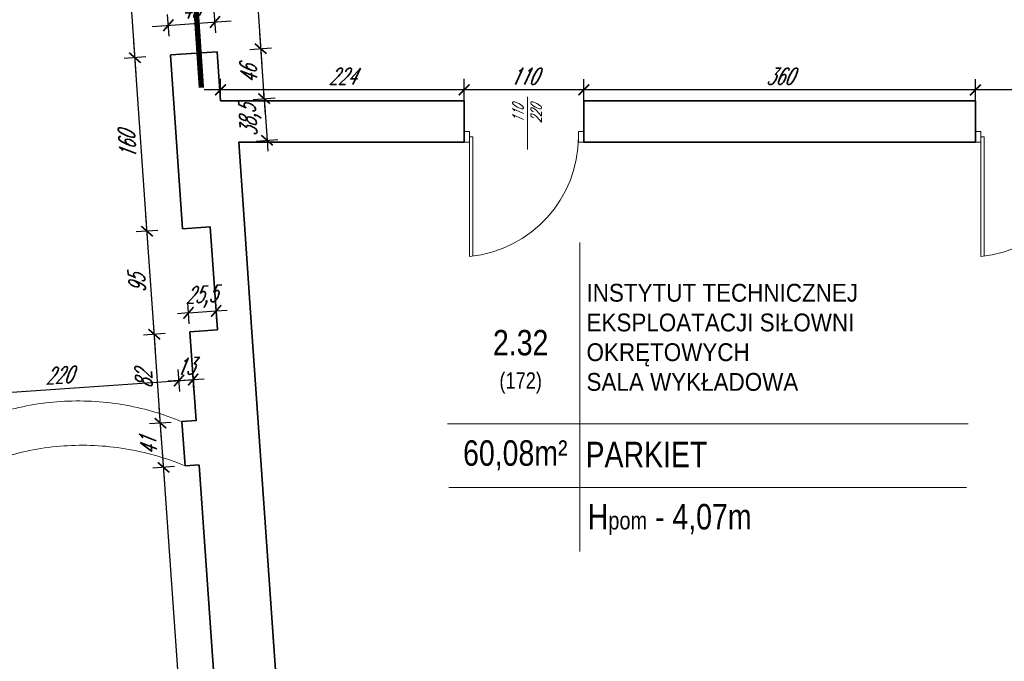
# Model space of a CAD drawing. Header units: millimetres. Extents: x 402 to 79005, y -7782 to 89952.
# Tile 99 of 256: x 22721 to 23627, y 24056 to 24646. Entities that reach past the tile are written whole.
import ezdxf

# ---------------------------------------------------------------- set-up
doc = ezdxf.new("R2010")
doc.units = ezdxf.units.MM
doc.header["$LTSCALE"] = 10
doc.linetypes.add('ACAD_ISO12W100', pattern=[21, 12, -3, 0, -3, 0, -3])
doc.linetypes.add('DASHED', pattern=[19.05, 12.7, -6.35])
doc.layers.get('0').update_dxf_attribs({"lineweight": 0})
doc.layers.get('Defpoints').update_dxf_attribs({"color": 253})
for name, color, linetype, lineweight in [('01 parter - ściany', 253, 'Continuous', 35), ('03_drzwi', 253, 'Continuous', 15), ('04-2_nad', 253, 'DASHED', 5), ('05-01_wymiary', 253, 'Continuous', 5), ('05-03_opis', 253, 'Continuous', 5)]:
    doc.layers.add(name, color=color, linetype=linetype, lineweight=lineweight)
doc.styles.add('ariel', font='ARIAL.TTF', dxfattribs={"width": 0.8})
doc.styles.add('ariel_wym', font='simplex.shx', dxfattribs={"width": 0.65, "oblique": 25})
doc.dimstyles.new('ariel 50 wnętrze', dxfattribs={"dimtxt": 15, "dimasz": 10, "dimexe": 10, "dimexo": 0, "dimgap": 5, "dimtad": 1, "dimdec": 1, "dimrnd": 0.5, "dimtxsty": 'ariel_wym', "dimblk": 'ARCHTICK', "dimcen": 2.5, "dimdle": 15, "dimazin": 0, "dimtfac": 1, "dimtdec": 1, "dimtix": 1, "dimtmove": 0, "dimatfit": 3, "dimldrblk": 'DOT', "dimfxl": 0, "dimarcsym": 0})

# ---------------------------------------------------------------- blocks, each defined once
blk = doc.blocks.new('_ArchTick')
at = {"color": 0, "linetype": 'ByBlock', "const_width": 0.15}
blk.add_lwpolyline([(-0.5, -0.5), (0.5, 0.5)], dxfattribs=at)
blk = doc.blocks.new('*D2386')
at = {"layer": '05-01_wymiary', "color": 0, "lineweight": -2}
for p, q in [((23600.07, 24571.87), (23600.07, 24591.87)), ((23710.07, 24571.87), (23710.07, 24591.87)), ((23725.07, 24581.87), (23585.07, 24581.87))]:
    blk.add_line(p, q, dxfattribs=at)
at = {"layer": 'Defpoints', "color": 0}
for p in [(23600.07, 24581.87), (23600.07, 24571.69), (23710.07, 24571.69)]:
    blk.add_point(p, dxfattribs=at)
at = {"layer": '05-01_wymiary', "color": 0, "lineweight": -2, "xscale": 10, "yscale": 10, "zscale": 10, "rotation": 180}
blk.add_blockref('_ArchTick', (23600.07, 24581.87), dxfattribs=at)
at = {"layer": '05-01_wymiary', "color": 0, "lineweight": -2, "xscale": 10, "yscale": 10, "zscale": 10}
blk.add_blockref('_ArchTick', (23710.07, 24581.87), dxfattribs=at)
at = {"layer": '05-01_wymiary', "color": 0, "insert": (23655.07, 24594.37), "char_height": 15, "attachment_point": 5, "style": 'ariel_wym'}
blk.add_mtext('110', dxfattribs=at)
blk = doc.blocks.new('_Dot')
at = {"color": 0, "linetype": 'ByBlock', "lineweight": -2}
blk.add_line((-0.5, 0), (-1, 0), dxfattribs=at)
at = {"color": 0, "linetype": 'ByBlock', "const_width": 0.5}
blk.add_lwpolyline([(-0.25, 0, 1), (0.25, 0, 1)], format="xyb", close=True, dxfattribs=at)
blk = doc.blocks.new('*D2387')
at = {"layer": '05-01_wymiary', "color": 0, "lineweight": -2}
for p, q in [((23240.07, 24571.87), (23240.07, 24591.87)), ((23600.07, 24571.87), (23600.07, 24591.87)), ((23615.07, 24581.87), (23225.07, 24581.87))]:
    blk.add_line(p, q, dxfattribs=at)
at = {"layer": 'Defpoints', "color": 0}
for p in [(23240.07, 24581.87), (23240.07, 24571.69), (23600.07, 24571.69)]:
    blk.add_point(p, dxfattribs=at)
at = {"layer": '05-01_wymiary', "color": 0, "lineweight": -2, "xscale": 10, "yscale": 10, "zscale": 10, "rotation": 180}
blk.add_blockref('_ArchTick', (23240.07, 24581.87), dxfattribs=at)
at = {"layer": '05-01_wymiary', "color": 0, "lineweight": -2, "xscale": 10, "yscale": 10, "zscale": 10}
blk.add_blockref('_ArchTick', (23600.07, 24581.87), dxfattribs=at)
at = {"layer": '05-01_wymiary', "color": 0, "insert": (23420.07, 24594.37), "char_height": 15, "attachment_point": 5, "style": 'ariel_wym'}
blk.add_mtext('360', dxfattribs=at)
blk = doc.blocks.new('*D2388')
at = {"layer": '05-01_wymiary', "color": 0, "lineweight": -2}
for p, q in [((23130.07, 24571.87), (23130.07, 24591.87)), ((23240.07, 24571.87), (23240.07, 24591.87)), ((23255.07, 24581.87), (23115.07, 24581.87))]:
    blk.add_line(p, q, dxfattribs=at)
at = {"layer": 'Defpoints', "color": 0}
for p in [(23130.07, 24581.87), (23130.07, 24571.69), (23240.07, 24571.69)]:
    blk.add_point(p, dxfattribs=at)
at = {"layer": '05-01_wymiary', "color": 0, "lineweight": -2, "xscale": 10, "yscale": 10, "zscale": 10, "rotation": 180}
blk.add_blockref('_ArchTick', (23130.07, 24581.87), dxfattribs=at)
at = {"layer": '05-01_wymiary', "color": 0, "lineweight": -2, "xscale": 10, "yscale": 10, "zscale": 10}
blk.add_blockref('_ArchTick', (23240.07, 24581.87), dxfattribs=at)
at = {"layer": '05-01_wymiary', "color": 0, "insert": (23185.07, 24594.37), "char_height": 15, "attachment_point": 5, "style": 'ariel_wym'}
blk.add_mtext('110', dxfattribs=at)
blk = doc.blocks.new('*D2389')
at = {"layer": '05-01_wymiary', "color": 0, "lineweight": -2}
for p, q in [((22906.03, 24571.98), (22906.03, 24591.98)), ((23130.07, 24571.98), (23130.07, 24591.98)), ((23145.07, 24581.98), (22891.03, 24581.98))]:
    blk.add_line(p, q, dxfattribs=at)
at = {"layer": 'Defpoints', "color": 0}
for p in [(22906.03, 24581.98), (22906.03, 24571.8), (23130.07, 24571.69)]:
    blk.add_point(p, dxfattribs=at)
at = {"layer": '05-01_wymiary', "color": 0, "lineweight": -2, "xscale": 10, "yscale": 10, "zscale": 10, "rotation": 180}
blk.add_blockref('_ArchTick', (22906.03, 24581.98), dxfattribs=at)
at = {"layer": '05-01_wymiary', "color": 0, "lineweight": -2, "xscale": 10, "yscale": 10, "zscale": 10}
blk.add_blockref('_ArchTick', (23130.07, 24581.98), dxfattribs=at)
at = {"layer": '05-01_wymiary', "color": 0, "insert": (23018.05, 24594.48), "char_height": 15, "attachment_point": 5, "style": 'ariel_wym'}
blk.add_mtext('224', dxfattribs=at)
blk = doc.blocks.new('*D1955')
at = {"layer": '05-01_wymiary', "color": 0, "lineweight": -2}
for p, q in [((22920.39, 23279.96), (22852.58, 24249.6)), ((22863.61, 24235.33), (22843.65, 24233.94)), ((22929.32, 23295.63), (22909.36, 23294.23))]:
    blk.add_line(p, q, dxfattribs=at)
at = {"layer": 'Defpoints', "color": 0}
for p in [(22853.63, 24234.63), (22873.37, 24236.01), (22939.08, 23296.31)]:
    blk.add_point(p, dxfattribs=at)
at = {"layer": '05-01_wymiary', "color": 0, "lineweight": -2, "xscale": 10, "yscale": 10, "zscale": 10}
for p, rotation in [((22853.63, 24234.63), 94.00000000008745), ((22919.34, 23294.93), 274.0000000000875)]:
    blk.add_blockref('_ArchTick', p, dxfattribs=dict(at, rotation=rotation))
at = {"layer": '05-01_wymiary', "color": 0, "insert": (22874.02, 23763.91), "char_height": 15, "attachment_point": 5, "rotation": 94, "style": 'ariel_wym'}
blk.add_mtext('942', dxfattribs=at)
blk = doc.blocks.new('*D1956')
at = {"layer": '05-01_wymiary', "color": 0, "lineweight": -2}
for p, q in [((22854.68, 24219.67), (22849.74, 24290.25)), ((22860.76, 24275.99), (22840.81, 24274.59)), ((22863.61, 24235.33), (22843.65, 24233.94))]:
    blk.add_line(p, q, dxfattribs=at)
at = {"layer": 'Defpoints', "color": 0}
for p in [(22850.79, 24275.29), (22870.53, 24276.67), (22873.37, 24236.01)]:
    blk.add_point(p, dxfattribs=at)
at = {"layer": '05-01_wymiary', "color": 0, "lineweight": -2, "xscale": 10, "yscale": 10, "zscale": 10}
for p, rotation in [((22850.79, 24275.29), 94.00000000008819), ((22853.63, 24234.63), 274.0000000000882)]:
    blk.add_blockref('_ArchTick', p, dxfattribs=dict(at, rotation=rotation))
at = {"layer": '05-01_wymiary', "color": 0, "insert": (22839.74, 24254.09), "char_height": 15, "attachment_point": 5, "rotation": 94, "style": 'ariel_wym'}
blk.add_mtext('41', dxfattribs=at)
blk = doc.blocks.new('*D1957')
at = {"layer": '05-01_wymiary', "color": 0, "lineweight": -2}
for p, q in [((22851.83, 24260.32), (22844.02, 24372.05)), ((22855.04, 24357.79), (22835.09, 24356.39)), ((22860.76, 24275.99), (22840.81, 24274.59))]:
    blk.add_line(p, q, dxfattribs=at)
at = {"layer": 'Defpoints', "color": 0}
for p in [(22845.07, 24357.09), (22877.78, 24359.38), (22870.53, 24276.67)]:
    blk.add_point(p, dxfattribs=at)
at = {"layer": '05-01_wymiary', "color": 0, "lineweight": -2, "xscale": 10, "yscale": 10, "zscale": 10}
for p, rotation in [((22845.07, 24357.09), 94.00000000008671), ((22850.79, 24275.29), 274.0000000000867)]:
    blk.add_blockref('_ArchTick', p, dxfattribs=dict(at, rotation=rotation))
at = {"layer": '05-01_wymiary', "color": 0, "insert": (22835.46, 24315.32), "char_height": 15, "attachment_point": 5, "rotation": 94, "style": 'ariel_wym'}
blk.add_mtext('82', dxfattribs=at)
blk = doc.blocks.new('*D1958')
at = {"layer": '05-01_wymiary', "color": 0, "lineweight": -2}
for p, q in [((22846.11, 24342.13), (22837.39, 24466.82)), ((22848.42, 24452.55), (22828.46, 24451.16)), ((22855.04, 24357.79), (22835.09, 24356.39))]:
    blk.add_line(p, q, dxfattribs=at)
at = {"layer": 'Defpoints', "color": 0}
for p in [(22871.15, 24454.14), (22838.44, 24451.86), (22877.78, 24359.38)]:
    blk.add_point(p, dxfattribs=at)
at = {"layer": '05-01_wymiary', "color": 0, "lineweight": -2, "xscale": 10, "yscale": 10, "zscale": 10}
for p, rotation in [((22838.44, 24451.86), 94.00000000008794), ((22845.07, 24357.09), 274.0000000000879)]:
    blk.add_blockref('_ArchTick', p, dxfattribs=dict(at, rotation=rotation))
at = {"layer": '05-01_wymiary', "color": 0, "insert": (22829.28, 24403.6), "char_height": 15, "attachment_point": 5, "rotation": 94, "style": 'ariel_wym'}
blk.add_mtext('95', dxfattribs=at)
blk = doc.blocks.new('*D1959')
at = {"layer": '05-01_wymiary', "color": 0, "lineweight": -2}
for p, q in [((22839.49, 24436.89), (22826.23, 24626.43)), ((22837.25, 24612.16), (22817.3, 24610.77)), ((22848.42, 24452.55), (22828.46, 24451.16))]:
    blk.add_line(p, q, dxfattribs=at)
at = {"layer": 'Defpoints', "color": 0}
for p in [(22827.28, 24611.47), (22859.99, 24613.75), (22871.15, 24454.14)]:
    blk.add_point(p, dxfattribs=at)
at = {"layer": '05-01_wymiary', "color": 0, "lineweight": -2, "xscale": 10, "yscale": 10, "zscale": 10}
for p, rotation in [((22827.28, 24611.47), 94.00000000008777), ((22838.44, 24451.86), 274.0000000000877)]:
    blk.add_blockref('_ArchTick', p, dxfattribs=dict(at, rotation=rotation))
at = {"layer": '05-01_wymiary', "color": 0, "insert": (22820.39, 24530.79), "char_height": 15, "attachment_point": 5, "rotation": 94, "style": 'ariel_wym'}
blk.add_mtext('160', dxfattribs=at)
blk = doc.blocks.new('*D1960')
at = {"layer": '05-01_wymiary', "color": 0, "lineweight": -2}
for p, q in [((22828.33, 24596.5), (22807.24, 24898.01)), ((22818.26, 24883.75), (22798.31, 24882.35)), ((22837.25, 24612.16), (22817.3, 24610.77))]:
    blk.add_line(p, q, dxfattribs=at)
at = {"layer": 'Defpoints', "color": 0}
for p in [(22808.29, 24883.05), (22841, 24885.34), (22859.99, 24613.75)]:
    blk.add_point(p, dxfattribs=at)
at = {"layer": '05-01_wymiary', "color": 0, "lineweight": -2, "xscale": 10, "yscale": 10, "zscale": 10}
for p, rotation in [((22808.29, 24883.05), 94.00000000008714), ((22827.28, 24611.47), 274.0000000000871)]:
    blk.add_blockref('_ArchTick', p, dxfattribs=dict(at, rotation=rotation))
at = {"layer": '05-01_wymiary', "color": 0, "insert": (22805.31, 24746.39), "char_height": 15, "attachment_point": 5, "rotation": 94, "style": 'ariel_wym'}
blk.add_mtext('272', dxfattribs=at)
blk = doc.blocks.new('*D1967')
at = {"layer": '05-01_wymiary', "color": 0, "lineweight": -2}
for p, q in [((22922.9, 24906.1), (22943.97, 24604.84)), ((22913.97, 24890.44), (22933.92, 24891.84)), ((22932.94, 24619.1), (22952.9, 24620.5))]:
    blk.add_line(p, q, dxfattribs=at)
at = {"layer": 'Defpoints', "color": 0}
for p in [(22883.89, 24888.34), (22916.83, 24617.98), (22942.92, 24619.8)]:
    blk.add_point(p, dxfattribs=at)
at = {"layer": '05-01_wymiary', "color": 0, "lineweight": -2, "xscale": 10, "yscale": 10, "zscale": 10}
for p, rotation in [((22923.95, 24891.14), 94.0000000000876), ((22942.92, 24619.8), 274.0000000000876)]:
    blk.add_blockref('_ArchTick', p, dxfattribs=dict(at, rotation=rotation))
at = {"layer": '05-01_wymiary', "color": 0, "insert": (22920.96, 24754.6), "char_height": 15, "attachment_point": 5, "rotation": 94, "style": 'ariel_wym'}
blk.add_mtext('272', dxfattribs=at)
blk = doc.blocks.new('*D1968')
at = {"layer": '05-01_wymiary', "color": 0, "lineweight": -2}
for p, q in [((22941.87, 24634.76), (22947.18, 24558.88)), ((22932.94, 24619.1), (22952.9, 24620.5)), ((22936.16, 24573.15), (22956.11, 24574.54))]:
    blk.add_line(p, q, dxfattribs=at)
at = {"layer": 'Defpoints', "color": 0}
for p in [(22916.83, 24617.98), (22916.81, 24571.79), (22946.13, 24573.84)]:
    blk.add_point(p, dxfattribs=at)
at = {"layer": '05-01_wymiary', "color": 0, "lineweight": -2, "xscale": 10, "yscale": 10, "zscale": 10}
for p, rotation in [((22942.92, 24619.8), 94.00000000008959), ((22946.13, 24573.84), 274.0000000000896)]:
    blk.add_blockref('_ArchTick', p, dxfattribs=dict(at, rotation=rotation))
at = {"layer": '05-01_wymiary', "color": 0, "insert": (22932.06, 24595.95), "char_height": 15, "attachment_point": 5, "rotation": 94, "style": 'ariel_wym'}
blk.add_mtext('46', dxfattribs=at)
blk = doc.blocks.new('*D1969')
at = {"layer": '05-01_wymiary', "color": 0, "lineweight": -2}
for p, q in [((22946.13, 24573.84), (22945.44, 24583.82)), ((22936.16, 24573.15), (22956.11, 24574.54)), ((22946.13, 24573.84), (22948.81, 24535.51)), ((22938.84, 24534.82), (22958.79, 24536.21)), ((22948.81, 24535.51), (22949.51, 24525.54))]:
    blk.add_line(p, q, dxfattribs=at)
at = {"layer": 'Defpoints', "color": 0}
for p in [(22922.72, 24572.21), (22948.81, 24535.51), (22922.73, 24533.69)]:
    blk.add_point(p, dxfattribs=at)
at = {"layer": '05-01_wymiary', "color": 0, "lineweight": -2, "xscale": 10, "yscale": 10, "zscale": 10}
for p, rotation in [((22946.13, 24573.84), 274.0000000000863), ((22948.81, 24535.51), 94.00000000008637)]:
    blk.add_blockref('_ArchTick', p, dxfattribs=dict(at, rotation=rotation))
at = {"layer": '05-01_wymiary', "color": 0, "insert": (22933.58, 24553.71), "char_height": 15, "attachment_point": 5, "rotation": 94, "style": 'ariel_wym'}
blk.add_mtext('38,5', dxfattribs=at)
blk = doc.blocks.new('*D2005')
at = {"layer": '05-01_wymiary', "color": 0, "lineweight": -2}
for p, q in [((22868.58, 24304.57), (22867.18, 24324.52)), ((22633.45, 24298.15), (22882.84, 24315.59)), ((22649.11, 24289.22), (22647.72, 24309.17))]:
    blk.add_line(p, q, dxfattribs=at)
at = {"layer": 'Defpoints', "color": 0}
for p in [(22867.88, 24314.55), (22870.53, 24276.67), (22651.05, 24261.57)]:
    blk.add_point(p, dxfattribs=at)
at = {"layer": '05-01_wymiary', "color": 0, "lineweight": -2, "xscale": 10, "yscale": 10, "zscale": 10}
for p, rotation in [((22867.88, 24314.55), 3.999999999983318), ((22648.42, 24299.2), 183.9999999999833)]:
    blk.add_blockref('_ArchTick', p, dxfattribs=dict(at, rotation=rotation))
at = {"layer": '05-01_wymiary', "color": 0, "insert": (22757.28, 24319.34), "char_height": 15, "attachment_point": 5, "rotation": 4, "style": 'ariel_wym'}
blk.add_mtext('220', dxfattribs=at)
blk = doc.blocks.new('*D2006')
at = {"layer": '05-01_wymiary', "color": 0, "lineweight": -2}
for p, q in [((22868.58, 24304.57), (22867.18, 24324.52)), ((22881.55, 24305.48), (22880.15, 24325.43)), ((22867.88, 24314.55), (22857.91, 24313.85)), ((22867.88, 24314.55), (22880.85, 24315.45)), ((22880.85, 24315.45), (22890.82, 24316.15))]:
    blk.add_line(p, q, dxfattribs=at)
at = {"layer": 'Defpoints', "color": 0}
for p in [(22880.85, 24315.45), (22870.53, 24276.67), (22883.48, 24277.82)]:
    blk.add_point(p, dxfattribs=at)
at = {"layer": '05-01_wymiary', "color": 0, "lineweight": -2, "xscale": 10, "yscale": 10, "zscale": 10}
for p, rotation in [((22867.88, 24314.55), 3.99999999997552), ((22880.85, 24315.45), 183.9999999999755)]:
    blk.add_blockref('_ArchTick', p, dxfattribs=dict(at, rotation=rotation))
at = {"layer": '05-01_wymiary', "color": 0, "insert": (22873.49, 24327.47), "char_height": 15, "attachment_point": 5, "rotation": 4, "style": 'ariel_wym'}
blk.add_mtext('13', dxfattribs=at)
blk = doc.blocks.new('*D2007')
at = {"layer": '05-01_wymiary', "color": 0, "lineweight": -2}
for p, q in [((22877.26, 24366.73), (22875.87, 24386.68)), ((22902.7, 24368.51), (22901.31, 24388.46)), ((22876.57, 24376.71), (22866.59, 24376.01)), ((22876.57, 24376.71), (22902, 24378.49)), ((22902, 24378.49), (22911.98, 24379.18))]:
    blk.add_line(p, q, dxfattribs=at)
at = {"layer": 'Defpoints', "color": 0}
for p in [(22902, 24378.49), (22877.78, 24359.38), (22903.22, 24361.15)]:
    blk.add_point(p, dxfattribs=at)
at = {"layer": '05-01_wymiary', "color": 0, "lineweight": -2, "xscale": 10, "yscale": 10, "zscale": 10}
for p, rotation in [((22876.57, 24376.71), 3.999999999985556), ((22902, 24378.49), 183.9999999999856)]:
    blk.add_blockref('_ArchTick', p, dxfattribs=dict(at, rotation=rotation))
at = {"layer": '05-01_wymiary', "color": 0, "insert": (22888.31, 24391.49), "char_height": 15, "attachment_point": 5, "rotation": 4, "style": 'ariel_wym'}
blk.add_mtext('25,5', dxfattribs=at)
blk = doc.blocks.new('*D2008')
at = {"layer": '05-01_wymiary', "color": 0, "lineweight": -2}
for p, q in [((22901.65, 24634.39), (22900.26, 24654.34)), ((22843.1, 24640.32), (22915.92, 24645.41)), ((22858.76, 24631.39), (22857.36, 24651.34))]:
    blk.add_line(p, q, dxfattribs=at)
at = {"layer": 'Defpoints', "color": 0}
for p in [(22900.95, 24644.36), (22902.87, 24617), (22859.97, 24614)]:
    blk.add_point(p, dxfattribs=at)
at = {"layer": '05-01_wymiary', "color": 0, "lineweight": -2, "xscale": 10, "yscale": 10, "zscale": 10}
for p, rotation in [((22858.06, 24641.36), 183.999999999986), ((22900.95, 24644.36), 3.999999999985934)]:
    blk.add_blockref('_ArchTick', p, dxfattribs=dict(at, rotation=rotation))
at = {"layer": '05-01_wymiary', "color": 0, "insert": (22878.63, 24655.33), "char_height": 15, "attachment_point": 5, "rotation": 4, "style": 'ariel_wym'}
blk.add_mtext('43', dxfattribs=at)

msp = doc.modelspace()

# ---------------------------------------------------------------- linework, layer by layer
at = {"layer": '01 parter - ściany'}
for p, q in [((22859.973, 24614), (22902.868, 24617)), ((22906.029, 24571.799), (22902.868, 24617)), ((22871.151, 24454.145), (22859.99, 24613.755)), ((23130.071, 24571.689), (22906.029, 24571.799)), ((23130.071, 24571.689), (23130.071, 24533.689)), ((23600.071, 24571.689), (23240.071, 24571.689)), ((23240.071, 24571.689), (23240.071, 24533.689)), ((23600.071, 24571.689), (23600.071, 24533.689)), ((22927.995, 24458.366), (22922.728, 24533.689)), ((23130.071, 24533.689), (22922.728, 24533.689)), ((23600.071, 24533.689), (23240.071, 24533.689)), ((22871.151, 24454.145), (22896.589, 24455.923)), ((22896.589, 24455.923), (22903.216, 24361.155)), ((22934.622, 24363.597), (22927.995, 24458.366)), ((22958.88, 24016.689), (22934.622, 24363.597)), ((22877.778, 24359.376), (22903.216, 24361.155)), ((22883.498, 24277.576), (22877.778, 24359.376)), ((22883.481, 24277.821), (22870.512, 24276.914)), ((22870.512, 24276.914), (22873.372, 24236.014)), ((22873.372, 24236.014), (22886.341, 24236.921)), ((22914.958, 23827.674), (22886.358, 24236.676))]:
    msp.add_line(p, q, dxfattribs=at)
at = {"layer": '03_drzwi'}
for p, q in [((23188.367, 24527.007), (23188.367, 24575.484)), ((23130.071, 24543.689), (23135.071, 24543.689)), ((23135.071, 24543.689), (23135.071, 24533.689)), ((23135.071, 24538.689), (23135.071, 24428.689)), ((23138.071, 24538.689), (23135.071, 24538.689)), ((23138.071, 24538.689), (23138.03, 24429.017)), ((23235.071, 24533.689), (23235.071, 24543.689)), ((23235.071, 24543.689), (23240.071, 24543.689)), ((23600.071, 24543.689), (23605.071, 24543.689)), ((23605.071, 24543.689), (23605.071, 24533.689)), ((23605.071, 24538.689), (23605.071, 24428.689)), ((23608.071, 24538.689), (23605.071, 24538.689)), ((23608.071, 24538.689), (23608.03, 24429.017)), ((23135.071, 24533.689), (23130.071, 24533.689)), ((23240.071, 24533.689), (23235.071, 24533.689)), ((23605.071, 24533.689), (23600.071, 24533.689))]:
    msp.add_line(p, q, dxfattribs=at)
for centre in [(23124.322, 24538.915), (23594.322, 24538.915)]:
    msp.add_arc(centre, 110.749, 275.569693, 359.882929, dxfattribs=at)
at = {"layer": '04-2_nad', "ltscale": 2}
for centre, radius, start, end in [((22775.049, 24047.084), 248.648, 67.418463, 119.93259), ((22778.905, 24010.043), 244.922, 67.312629, 120.687371)]:
    msp.add_arc(centre, radius, start, end, dxfattribs=at)
at = {"layer": '05-03_opis'}
for p, q in [((23236.439, 24441.346), (23236.439, 24157.3)), ((23114.716, 24274.566), (23593.32, 24274.566)), ((23115.791, 24216.208), (23591.971, 24216.208))]:
    msp.add_line(p, q, dxfattribs=at)
at = {"layer": '05-03_opis', "linetype": 'ACAD_ISO12W100', "ltscale": 5, "const_width": 5}
msp.add_lwpolyline([(22865.248, 24927.844), (22888.403, 24583.921)], dxfattribs=at)

# ---------------------------------------------------------------- texts
at = {"layer": '03_drzwi', "insert": (23174.591, 24551.452), "char_height": 10, "width": 46.17517, "attachment_point": 1, "rotation": 90, "style": 'ariel_wym'}
msp.add_mtext('110\\P220', dxfattribs=at)
at = {"layer": '05-03_opis', "style": 'ariel'}
for s, insert, char_height, width, attachment_point in [('\\W0.9;{\\fArial|b0|i0|c238|p34;INSTYTUT TECHNICZNEJ EKSPLOATACJI SIŁOWNI OKRĘTOWYCH\\PSALA WYKŁADOWA}', (23242.544, 24354.148), 16.39638, 249.6463, 4), ('{\\fArial|b0|i0|c238|p34;2.32\\P\\H0.6404x;(172)}', (23181.983, 24331.774), 23.4234, 108.9126, 5), ('{\\fArial|b0|i0|c238|p34;60,08m²}', (23177.044, 24245.662), 23.4234, 108.9126, 5), ('{\\fArial|b0|i0|c238|p34;PARKIET}', (23241.63, 24246.496), 23.4234, 322.789, 4), ('{\\fArial|b0|i0|c238|p34; H\\H0.7x;pom\\H1.429x; - 4,07m}', (23236.439, 24186.754), 23.4234, 322.789, 4)]:
    msp.add_mtext(s, dxfattribs=dict(at, insert=insert, char_height=char_height, width=width, attachment_point=attachment_point))

# ---------------------------------------------------------------- dimensions: what is measured, and where the dimension line sits
at = {"layer": '05-01_wymiary'}
for base, p1, p2, angle, picture, middle in [((22808.288, 24883.05), (22859.99, 24613.755), (22840.999, 24885.337), 94, '*D1960', (22805.314, 24746.387)), ((22942.92, 24619.8), (22883.894, 24888.337), (22916.834, 24617.976), 94, '*D1967', (22920.964, 24754.597)), ((22946.133, 24573.845), (22916.834, 24617.976), (22916.811, 24571.794), 94, '*D1968', (22932.057, 24595.95)), ((22827.279, 24611.467), (22871.151, 24454.145), (22859.99, 24613.755), 94, '*D1959', (22820.39, 24530.79)), ((22948.814, 24535.513), (22922.718, 24572.207), (22922.728, 24533.689), 94, '*D1969', (22933.579, 24553.707)), ((22838.44, 24451.857), (22877.778, 24359.376), (22871.151, 24454.145), 94, '*D1958', (22829.284, 24403.601)), ((22845.067, 24357.089), (22870.529, 24276.669), (22877.778, 24359.376), 94, '*D1957', (22835.457, 24315.316)), ((22880.849, 24315.452), (22870.529, 24276.669), (22883.481, 24277.821), 4, '*D2006', (22873.493, 24327.468)), ((22867.881, 24314.545), (22651.048, 24261.568), (22870.529, 24276.669), 4, '*D2005', (22757.277, 24319.342)), ((22850.787, 24275.288), (22873.372, 24236.014), (22870.529, 24276.669), 94, '*D1956', (22839.739, 24254.089)), ((22853.63, 24234.633), (22939.083, 23296.309), (22873.372, 24236.014), 94, '*D1955', (22874.016, 23763.909))]:
    dim = msp.add_linear_dim(base=base, p1=p1, p2=p2, angle=angle, dimstyle='ariel 50 wnętrze', override={"dimtmove": 1}, dxfattribs=at)
    dim.commit()
    dim.dimension.update_dxf_attribs({"geometry": picture, "text_midpoint": middle})
for base, p1, p2, picture, middle in [((22900.954, 24644.364), (22859.973, 24614), (22902.868, 24617), '*D2008', (22878.635, 24655.334)), ((22902.004, 24378.487), (22877.778, 24359.376), (22903.216, 24361.155), '*D2007', (22888.313, 24391.492))]:
    dim = msp.add_linear_dim(base=base, p1=p1, p2=p2, angle=4, dimstyle='ariel 50 wnętrze', dxfattribs=at)
    dim.commit()
    dim.dimension.update_dxf_attribs({"geometry": picture, "text_midpoint": middle})
for base, p1, p2, picture, middle in [((22906.029, 24581.979), (23130.071, 24571.689), (22906.029, 24571.799), '*D2389', (23018.05, 24594.479)), ((23130.071, 24581.868), (23240.071, 24571.689), (23130.071, 24571.689), '*D2388', (23185.071, 24594.368)), ((23240.071, 24581.868), (23600.071, 24571.689), (23240.071, 24571.689), '*D2387', (23420.071, 24594.368)), ((23600.071, 24581.868), (23710.071, 24571.689), (23600.071, 24571.689), '*D2386', (23655.071, 24594.368))]:
    dim = msp.add_linear_dim(base=base, p1=p1, p2=p2, dimstyle='ariel 50 wnętrze', override={"dimtmove": 1}, dxfattribs=at)
    dim.commit()
    dim.dimension.update_dxf_attribs({"geometry": picture, "text_midpoint": middle})

doc.saveas('drawing.dxf')
